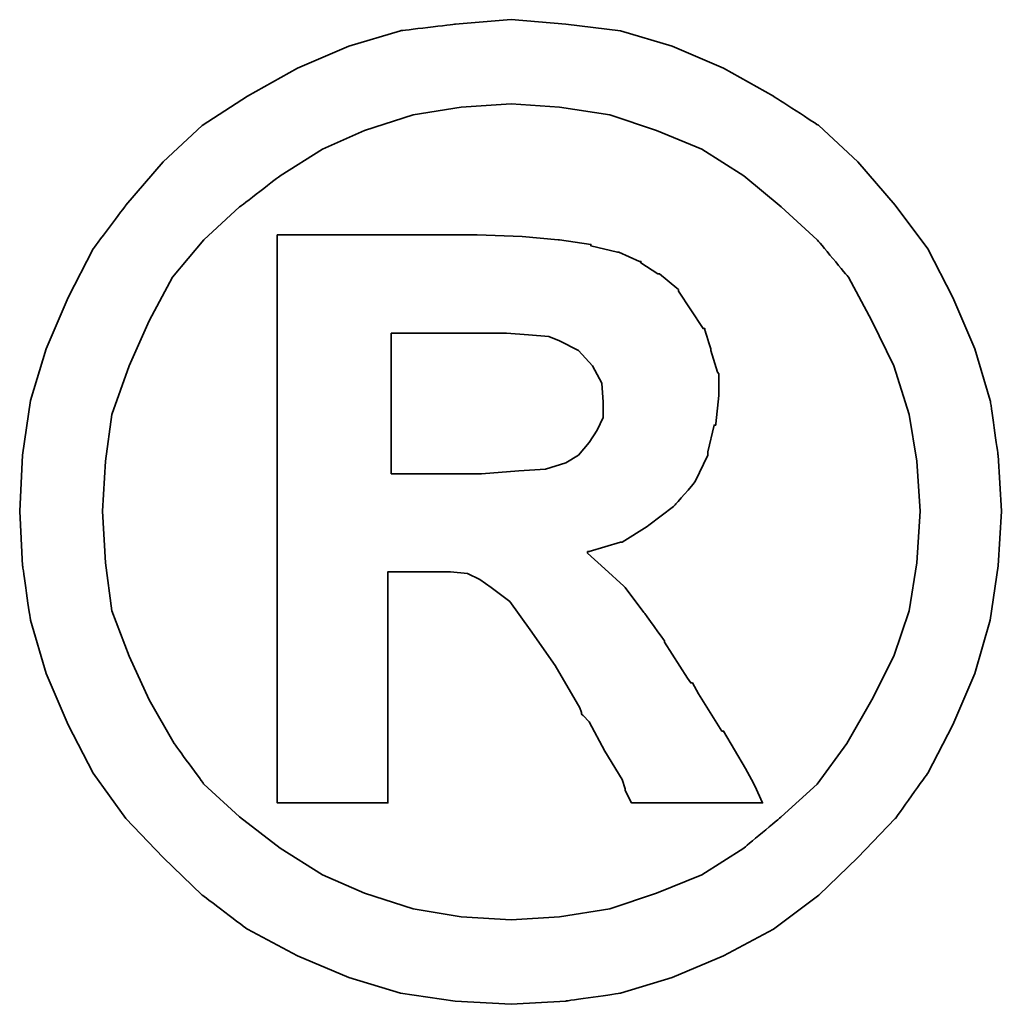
# Model space of a CAD drawing. Header units: millimetres. Extents: x 775 to 1080, y 434 to 536.
# Tile 44 of 47: x 1015.66 to 1016.82, y 466.03 to 467.19. Entities that reach past the tile are written whole.
import ezdxf

# ---------------------------------------------------------------- set-up
doc = ezdxf.new("R2010")
doc.units = ezdxf.units.MM
doc.header["$LTSCALE"] = 0.15
doc.layers.add('DIM', color=4, linetype='CONTINUOUS')
doc.layers.add('layer 1', color=7, linetype='CONTINUOUS')

# ---------------------------------------------------------------- blocks, each defined once
blk = doc.blocks.new('TBI MOTION logo(完整正式版)')
at = {"layer": 'layer 1', "color": 22, "lineweight": 35}
for points, knots in [([(81.20634, 4.98624), (81.20634, 4.98624), (81.18649, 5.32862), (81.18649, 5.32862), (81.18649, 5.32862), (81.18649, 5.32862), (81.13886, 5.66206), (81.13886, 5.66206), (81.13886, 5.66206), (81.13886, 5.66206), (81.04359, 5.97764), (81.04359, 5.97764), (81.04359, 5.97764), (81.04359, 5.97764), (80.91061, 6.29124), (80.91061, 6.29124), (80.91061, 6.29124), (80.91061, 6.29124), (80.75778, 6.58697), (80.75778, 6.58697), (80.75778, 6.58697), (80.75778, 6.58697), (80.5593, 6.85294), (80.5593, 6.85294), (80.5593, 6.85294), (80.5593, 6.85294), (80.33105, 7.1189), (80.33105, 7.1189), (80.33105, 7.1189), (80.33105, 7.1189), (80.09287, 7.33921), (80.09287, 7.33921), (80.09287, 7.33921), (80.09287, 7.33921), (79.815, 7.51982), (79.815, 7.51982), (79.815, 7.51982), (79.815, 7.51982), (79.51133, 7.69051), (79.51133, 7.69051), (79.51133, 7.69051), (79.51133, 7.69051), (79.19773, 7.8235), (79.19773, 7.8235), (79.19773, 7.8235), (79.19773, 7.8235), (78.88215, 7.91877), (78.88215, 7.91877), (78.88215, 7.91877), (78.88215, 7.91877), (78.54871, 7.95846), (78.54871, 7.95846), (78.54871, 7.95846), (78.54871, 7.95846), (78.21526, 7.98625), (78.21526, 7.98625), (78.21526, 7.98625), (78.21526, 7.98625), (77.87388, 7.95846), (77.87388, 7.95846), (77.87388, 7.95846), (77.87388, 7.95846), (77.54044, 7.91877), (77.54044, 7.91877), (77.54044, 7.91877), (77.54044, 7.91877), (77.22485, 7.8235), (77.22485, 7.8235), (77.22485, 7.8235), (77.22485, 7.8235), (76.91027, 7.69051), (76.91027, 7.69051), (76.91027, 7.69051), (76.91027, 7.69051), (76.6056, 7.51982), (76.6056, 7.51982), (76.6056, 7.51982), (76.6056, 7.51982), (76.32972, 7.33921), (76.32972, 7.33921), (76.32972, 7.33921), (76.32972, 7.33921), (76.09154, 7.1189), (76.09154, 7.1189), (76.09154, 7.1189), (76.09154, 7.1189), (75.86329, 6.85294), (75.86329, 6.85294), (75.86329, 6.85294), (75.86329, 6.85294), (75.66382, 6.58697), (75.66382, 6.58697), (75.66382, 6.58697), (75.66382, 6.58697), (75.51099, 6.29124), (75.51099, 6.29124), (75.51099, 6.29124), (75.51099, 6.29124), (75.37702, 5.97764), (75.37702, 5.97764), (75.37702, 5.97764), (75.37702, 5.97764), (75.28175, 5.66206), (75.28175, 5.66206), (75.28175, 5.66206), (75.28175, 5.66206), (75.23411, 5.32862), (75.23411, 5.32862), (75.23411, 5.32862), (75.23411, 5.32862), (75.21625, 4.98624), (75.21625, 4.98624), (75.21625, 4.98624), (75.21625, 4.98624), (75.23411, 4.6528), (75.23411, 4.6528), (75.23411, 4.6528), (75.23411, 4.6528), (75.28175, 4.32035), (75.28175, 4.32035), (75.28175, 4.32035), (75.28175, 4.32035), (75.37702, 3.99583), (75.37702, 3.99583), (75.37702, 3.99583), (75.37702, 3.99583), (75.51099, 3.68224), (75.51099, 3.68224), (75.51099, 3.68224), (75.51099, 3.68224), (75.66382, 3.38749), (75.66382, 3.38749), (75.66382, 3.38749), (75.66382, 3.38749), (75.86329, 3.10963), (75.86329, 3.10963), (75.86329, 3.10963), (75.86329, 3.10963), (76.09154, 2.87145), (76.09154, 2.87145), (76.09154, 2.87145), (76.09154, 2.87145), (76.32972, 2.6432), (76.32972, 2.6432), (76.32972, 2.6432), (76.32972, 2.6432), (76.6056, 2.43381), (76.6056, 2.43381), (76.6056, 2.43381), (76.6056, 2.43381), (76.91027, 2.27205), (76.91027, 2.27205), (76.91027, 2.27205), (76.91027, 2.27205), (77.22485, 2.13906), (77.22485, 2.13906), (77.22485, 2.13906), (77.22485, 2.13906), (77.54044, 2.0438), (77.54044, 2.0438), (77.54044, 2.0438), (77.54044, 2.0438), (77.87388, 1.99616), (77.87388, 1.99616), (77.87388, 1.99616), (77.87388, 1.99616), (78.21526, 1.97631), (78.21526, 1.97631), (78.21526, 1.97631), (78.21526, 1.97631), (78.54871, 1.99616), (78.54871, 1.99616), (78.54871, 1.99616), (78.54871, 1.99616), (78.88215, 2.0438), (78.88215, 2.0438), (78.88215, 2.0438), (78.88215, 2.0438), (79.19773, 2.13906), (79.19773, 2.13906), (79.19773, 2.13906), (79.19773, 2.13906), (79.51133, 2.27205), (79.51133, 2.27205), (79.51133, 2.27205), (79.51133, 2.27205), (79.815, 2.43381), (79.815, 2.43381), (79.815, 2.43381), (79.815, 2.43381), (80.09287, 2.6432), (80.09287, 2.6432), (80.09287, 2.6432), (80.09287, 2.6432), (80.33105, 2.87145), (80.33105, 2.87145), (80.33105, 2.87145), (80.33105, 2.87145), (80.5593, 3.10963), (80.5593, 3.10963), (80.5593, 3.10963), (80.5593, 3.10963), (80.75778, 3.38749), (80.75778, 3.38749), (80.75778, 3.38749), (80.75778, 3.38749), (80.91061, 3.68224), (80.91061, 3.68224), (80.91061, 3.68224), (80.91061, 3.68224), (81.04359, 3.99583), (81.04359, 3.99583), (81.04359, 3.99583), (81.04359, 3.99583), (81.13886, 4.32035), (81.13886, 4.32035), (81.13886, 4.32035), (81.13886, 4.32035), (81.18649, 4.6528), (81.18649, 4.6528), (81.18649, 4.6528), (81.18649, 4.6528), (81.20634, 4.98624), (81.20634, 4.98624)], [0, 0, 0, 0, 0.0178571, 0.0178571, 0.0178571, 0.0178572, 0.0357143, 0.0357143, 0.0357143, 0.0357143, 0.0535714, 0.0535714, 0.0535714, 0.0535714, 0.0714286, 0.0714286, 0.0714286, 0.0714286, 0.0892857, 0.0892857, 0.0892857, 0.0892857, 0.1071429, 0.1071429, 0.1071429, 0.1071429, 0.125, 0.125, 0.125, 0.125, 0.1428571, 0.1428571, 0.1428571, 0.1428572, 0.1607143, 0.1607143, 0.1607143, 0.1607143, 0.1785714, 0.1785714, 0.1785714, 0.1785714, 0.1964286, 0.1964286, 0.1964286, 0.1964286, 0.2142857, 0.2142857, 0.2142857, 0.2142857, 0.2321429, 0.2321429, 0.2321429, 0.2321429, 0.25, 0.25, 0.25, 0.25, 0.2678571, 0.2678571, 0.2678571, 0.2678572, 0.2857143, 0.2857143, 0.2857143, 0.2857143, 0.3035714, 0.3035714, 0.3035714, 0.3035714, 0.3214286, 0.3214286, 0.3214286, 0.3214286, 0.3392857, 0.3392857, 0.3392857, 0.3392857, 0.3571429, 0.3571429, 0.3571429, 0.3571429, 0.375, 0.375, 0.375, 0.375, 0.3928571, 0.3928571, 0.3928571, 0.3928572, 0.4107143, 0.4107143, 0.4107143, 0.4107143, 0.4285714, 0.4285714, 0.4285714, 0.4285714, 0.4464286, 0.4464286, 0.4464286, 0.4464286, 0.4642857, 0.4642857, 0.4642857, 0.4642857, 0.4821429, 0.4821429, 0.4821429, 0.4821429, 0.5, 0.5, 0.5, 0.5, 0.5178571, 0.5178571, 0.5178571, 0.5178572, 0.5357143, 0.5357143, 0.5357143, 0.5357143, 0.5535714, 0.5535714, 0.5535714, 0.5535714, 0.5714286, 0.5714286, 0.5714286, 0.5714286, 0.5892857, 0.5892857, 0.5892857, 0.5892857, 0.6071429, 0.6071429, 0.6071429, 0.6071429, 0.625, 0.625, 0.625, 0.625, 0.6428571, 0.6428571, 0.6428571, 0.6428572, 0.6607143, 0.6607143, 0.6607143, 0.6607143, 0.6785714, 0.6785714, 0.6785714, 0.6785714, 0.6964286, 0.6964286, 0.6964286, 0.6964286, 0.7142857, 0.7142857, 0.7142857, 0.7142857, 0.7321429, 0.7321429, 0.7321429, 0.7321429, 0.75, 0.75, 0.75, 0.75, 0.7678571, 0.7678571, 0.7678571, 0.7678572, 0.7857143, 0.7857143, 0.7857143, 0.7857143, 0.8035714, 0.8035714, 0.8035714, 0.8035714, 0.8214286, 0.8214286, 0.8214286, 0.8214286, 0.8392857, 0.8392857, 0.8392857, 0.8392857, 0.8571429, 0.8571429, 0.8571429, 0.8571429, 0.875, 0.875, 0.875, 0.875, 0.8928571, 0.8928571, 0.8928571, 0.8928572, 0.9107143, 0.9107143, 0.9107143, 0.9107143, 0.9285714, 0.9285714, 0.9285714, 0.9285714, 0.9464286, 0.9464286, 0.9464286, 0.9464286, 0.9642857, 0.9642857, 0.9642857, 0.9642857, 0.9821429, 0.9821429, 0.9821429, 0.9821429, 1, 1, 1, 1]), ([(80.71014, 4.98624), (80.71014, 4.98624), (80.69129, 5.29091), (80.69129, 5.29091), (80.69129, 5.29091), (80.69129, 5.29091), (80.64464, 5.57672), (80.64464, 5.57672), (80.64464, 5.57672), (80.64464, 5.57672), (80.54937, 5.87245), (80.54937, 5.87245), (80.54937, 5.87245), (80.54937, 5.87245), (80.41639, 6.14833), (80.41639, 6.14833), (80.41639, 6.14833), (80.41639, 6.14833), (80.27349, 6.41429), (80.27349, 6.41429), (80.27349, 6.41429), (80.27349, 6.41429), (80.08295, 6.64255), (80.08295, 6.64255), (80.08295, 6.64255), (80.08295, 6.64255), (79.86264, 6.84301), (79.86264, 6.84301), (79.86264, 6.84301), (79.86264, 6.84301), (79.63439, 7.03355), (79.63439, 7.03355), (79.63439, 7.03355), (79.63439, 7.03355), (79.37835, 7.1963), (79.37835, 7.1963), (79.37835, 7.1963), (79.37835, 7.1963), (79.10246, 7.30944), (79.10246, 7.30944), (79.10246, 7.30944), (79.10246, 7.30944), (78.81665, 7.40471), (78.81665, 7.40471), (78.81665, 7.40471), (78.81665, 7.40471), (78.511, 7.45234), (78.511, 7.45234), (78.511, 7.45234), (78.511, 7.45234), (78.21526, 7.47219), (78.21526, 7.47219), (78.21526, 7.47219), (78.21526, 7.47219), (77.9106, 7.45234), (77.9106, 7.45234), (77.9106, 7.45234), (77.9106, 7.45234), (77.61685, 7.40471), (77.61685, 7.40471), (77.61685, 7.40471), (77.61685, 7.40471), (77.32012, 7.30944), (77.32012, 7.30944), (77.32012, 7.30944), (77.32012, 7.30944), (77.06309, 7.1963), (77.06309, 7.1963), (77.06309, 7.1963), (77.06309, 7.1963), (76.80606, 7.03355), (76.80606, 7.03355), (76.80606, 7.03355), (76.80606, 7.03355), (76.55797, 6.84301), (76.55797, 6.84301), (76.55797, 6.84301), (76.55797, 6.84301), (76.34063, 6.64255), (76.34063, 6.64255), (76.34063, 6.64255), (76.34063, 6.64255), (76.1491, 6.41429), (76.1491, 6.41429), (76.1491, 6.41429), (76.1491, 6.41429), (76.0062, 6.14833), (76.0062, 6.14833), (76.0062, 6.14833), (76.0062, 6.14833), (75.88314, 5.87245), (75.88314, 5.87245), (75.88314, 5.87245), (75.88314, 5.87245), (75.77794, 5.57672), (75.77794, 5.57672), (75.77794, 5.57672), (75.77794, 5.57672), (75.73924, 5.29091), (75.73924, 5.29091), (75.73924, 5.29091), (75.73924, 5.29091), (75.72039, 4.98624), (75.72039, 4.98624), (75.72039, 4.98624), (75.72039, 4.98624), (75.73924, 4.67165), (75.73924, 4.67165), (75.73924, 4.67165), (75.73924, 4.67165), (75.77794, 4.37791), (75.77794, 4.37791), (75.77794, 4.37791), (75.77794, 4.37791), (75.88314, 4.10102), (75.88314, 4.10102), (75.88314, 4.10102), (75.88314, 4.10102), (76.0062, 3.83407), (76.0062, 3.83407), (76.0062, 3.83407), (76.0062, 3.83407), (76.15902, 3.56811), (76.15902, 3.56811), (76.15902, 3.56811), (76.15902, 3.56811), (76.34063, 3.32001), (76.34063, 3.32001), (76.34063, 3.32001), (76.34063, 3.32001), (76.55797, 3.11955), (76.55797, 3.11955), (76.55797, 3.11955), (76.55797, 3.11955), (76.80606, 2.92901), (76.80606, 2.92901), (76.80606, 2.92901), (76.80606, 2.92901), (77.06309, 2.76725), (77.06309, 2.76725), (77.06309, 2.76725), (77.06309, 2.76725), (77.32012, 2.65412), (77.32012, 2.65412), (77.32012, 2.65412), (77.32012, 2.65412), (77.61685, 2.55786), (77.61685, 2.55786), (77.61685, 2.55786), (77.61685, 2.55786), (77.9106, 2.51022), (77.9106, 2.51022), (77.9106, 2.51022), (77.9106, 2.51022), (78.21526, 2.49137), (78.21526, 2.49137), (78.21526, 2.49137), (78.21526, 2.49137), (78.511, 2.51022), (78.511, 2.51022), (78.511, 2.51022), (78.511, 2.51022), (78.81665, 2.55786), (78.81665, 2.55786), (78.81665, 2.55786), (78.81665, 2.55786), (79.10246, 2.65412), (79.10246, 2.65412), (79.10246, 2.65412), (79.10246, 2.65412), (79.37835, 2.76725), (79.37835, 2.76725), (79.37835, 2.76725), (79.37835, 2.76725), (79.63439, 2.92901), (79.63439, 2.92901), (79.63439, 2.92901), (79.63439, 2.92901), (79.86264, 3.11955), (79.86264, 3.11955), (79.86264, 3.11955), (79.86264, 3.11955), (80.08295, 3.32001), (80.08295, 3.32001), (80.08295, 3.32001), (80.08295, 3.32001), (80.26356, 3.56811), (80.26356, 3.56811), (80.26356, 3.56811), (80.26356, 3.56811), (80.41639, 3.83407), (80.41639, 3.83407), (80.41639, 3.83407), (80.41639, 3.83407), (80.54937, 4.10102), (80.54937, 4.10102), (80.54937, 4.10102), (80.54937, 4.10102), (80.64464, 4.37791), (80.64464, 4.37791), (80.64464, 4.37791), (80.64464, 4.37791), (80.69129, 4.67165), (80.69129, 4.67165), (80.69129, 4.67165), (80.69129, 4.67165), (80.71014, 4.98624), (80.71014, 4.98624)], [0, 0, 0, 0, 0.0192308, 0.0192308, 0.0192308, 0.0192308, 0.0384615, 0.0384615, 0.0384615, 0.0384615, 0.0576923, 0.0576923, 0.0576923, 0.0576923, 0.0769231, 0.0769231, 0.0769231, 0.0769231, 0.0961538, 0.0961538, 0.0961538, 0.0961539, 0.1153846, 0.1153846, 0.1153846, 0.1153846, 0.1346154, 0.1346154, 0.1346154, 0.1346154, 0.1538462, 0.1538462, 0.1538462, 0.1538462, 0.1730769, 0.1730769, 0.1730769, 0.1730769, 0.1923077, 0.1923077, 0.1923077, 0.1923077, 0.2115385, 0.2115385, 0.2115385, 0.2115385, 0.2307692, 0.2307692, 0.2307692, 0.2307692, 0.25, 0.25, 0.25, 0.25, 0.2692308, 0.2692308, 0.2692308, 0.2692308, 0.2884615, 0.2884615, 0.2884615, 0.2884615, 0.3076923, 0.3076923, 0.3076923, 0.3076923, 0.3269231, 0.3269231, 0.3269231, 0.3269231, 0.3461538, 0.3461538, 0.3461538, 0.3461539, 0.3653846, 0.3653846, 0.3653846, 0.3653846, 0.3846154, 0.3846154, 0.3846154, 0.3846154, 0.4038462, 0.4038462, 0.4038462, 0.4038462, 0.4230769, 0.4230769, 0.4230769, 0.4230769, 0.4423077, 0.4423077, 0.4423077, 0.4423077, 0.4615385, 0.4615385, 0.4615385, 0.4615385, 0.4807692, 0.4807692, 0.4807692, 0.4807692, 0.5, 0.5, 0.5, 0.5, 0.5192308, 0.5192308, 0.5192308, 0.5192308, 0.5384615, 0.5384615, 0.5384615, 0.5384615, 0.5576923, 0.5576923, 0.5576923, 0.5576923, 0.5769231, 0.5769231, 0.5769231, 0.5769231, 0.5961538, 0.5961538, 0.5961538, 0.5961539, 0.6153846, 0.6153846, 0.6153846, 0.6153846, 0.6346154, 0.6346154, 0.6346154, 0.6346154, 0.6538462, 0.6538462, 0.6538462, 0.6538462, 0.6730769, 0.6730769, 0.6730769, 0.6730769, 0.6923077, 0.6923077, 0.6923077, 0.6923077, 0.7115385, 0.7115385, 0.7115385, 0.7115385, 0.7307692, 0.7307692, 0.7307692, 0.7307692, 0.75, 0.75, 0.75, 0.75, 0.7692308, 0.7692308, 0.7692308, 0.7692308, 0.7884615, 0.7884615, 0.7884615, 0.7884615, 0.8076923, 0.8076923, 0.8076923, 0.8076923, 0.8269231, 0.8269231, 0.8269231, 0.8269231, 0.8461538, 0.8461538, 0.8461538, 0.8461539, 0.8653846, 0.8653846, 0.8653846, 0.8653846, 0.8846154, 0.8846154, 0.8846154, 0.8846154, 0.9038462, 0.9038462, 0.9038462, 0.9038462, 0.9230769, 0.9230769, 0.9230769, 0.9230769, 0.9423077, 0.9423077, 0.9423077, 0.9423077, 0.9615385, 0.9615385, 0.9615385, 0.9615385, 0.9807692, 0.9807692, 0.9807692, 0.9807692, 1, 1, 1, 1]), ([(76.78721, 3.2823), (76.78721, 3.2823), (76.78721, 3.32001), (76.78721, 3.32001), (76.78721, 3.32001), (76.78721, 3.32001), (76.78721, 3.42422), (76.78721, 3.42422), (76.78721, 3.42422), (76.78721, 3.42422), (76.78721, 3.59689), (76.78721, 3.59689), (76.78721, 3.59689), (76.78721, 3.59689), (76.78721, 3.80529), (76.78721, 3.80529), (76.78721, 3.80529), (76.78721, 3.80529), (76.78721, 4.0524), (76.78721, 4.0524), (76.78721, 4.0524), (76.78721, 4.0524), (76.78721, 4.32035), (76.78721, 4.32035), (76.78721, 4.32035), (76.78721, 4.32035), (76.78721, 4.92868), (76.78721, 4.92868), (76.78721, 4.92868), (76.78721, 4.92868), (76.78721, 5.53801), (76.78721, 5.53801), (76.78721, 5.53801), (76.78721, 5.53801), (76.78721, 5.82482), (76.78721, 5.82482), (76.78721, 5.82482), (76.78721, 5.82482), (76.78721, 6.07291), (76.78721, 6.07291), (76.78721, 6.07291), (76.78721, 6.07291), (76.78721, 6.30017), (76.78721, 6.30017), (76.78721, 6.30017), (76.78721, 6.30017), (76.78721, 6.45399), (76.78721, 6.45399), (76.78721, 6.45399), (76.78721, 6.45399), (76.78721, 6.5572), (76.78721, 6.5572), (76.78721, 6.5572), (76.78721, 6.5572), (76.78721, 6.59689), (76.78721, 6.59689), (76.78721, 6.59689), (76.78721, 6.59689), (76.78721, 6.67232), (76.78721, 6.67232), (76.78721, 6.67232), (76.78721, 6.67232), (76.8537, 6.67232), (76.8537, 6.67232), (76.8537, 6.67232), (76.8537, 6.67232), (76.87355, 6.67232), (76.87355, 6.67232), (76.87355, 6.67232), (76.87355, 6.67232), (76.91027, 6.67232), (76.91027, 6.67232), (76.91027, 6.67232), (76.91027, 6.67232), (77.04424, 6.67232), (77.04424, 6.67232), (77.04424, 6.67232), (77.04424, 6.67232), (77.22485, 6.67232), (77.22485, 6.67232), (77.22485, 6.67232), (77.22485, 6.67232), (77.43524, 6.67232), (77.43524, 6.67232), (77.43524, 6.67232), (77.43524, 6.67232), (77.65357, 6.67232), (77.65357, 6.67232), (77.65357, 6.67232), (77.65357, 6.67232), (77.82625, 6.67232), (77.82625, 6.67232), (77.82625, 6.67232), (77.82625, 6.67232), (77.94037, 6.67232), (77.94037, 6.67232), (77.94037, 6.67232), (77.94037, 6.67232), (77.97709, 6.67232), (77.97709, 6.67232), (77.97709, 6.67232), (77.97709, 6.67232), (77.99694, 6.67232), (77.99694, 6.67232), (77.99694, 6.67232), (77.99694, 6.67232), (78.00686, 6.67232), (78.00686, 6.67232), (78.00686, 6.67232), (78.00686, 6.67232), (78.28275, 6.6624), (78.28275, 6.6624), (78.28275, 6.6624), (78.28275, 6.6624), (78.50107, 6.64255), (78.50107, 6.64255), (78.50107, 6.64255), (78.50107, 6.64255), (78.511, 6.64255), (78.511, 6.64255), (78.511, 6.64255), (78.511, 6.64255), (78.70154, 6.61476), (78.70154, 6.61476), (78.70154, 6.61476), (78.70154, 6.61476), (78.70154, 6.60483), (78.70154, 6.60483), (78.70154, 6.60483), (78.70154, 6.60483), (78.86429, 6.56713), (78.86429, 6.56713), (78.86429, 6.56713), (78.86429, 6.56713), (78.87223, 6.56713), (78.87223, 6.56713), (78.87223, 6.56713), (78.87223, 6.56713), (78.99727, 6.51056), (78.99727, 6.51056), (78.99727, 6.51056), (78.99727, 6.51056), (79.00719, 6.51056), (79.00719, 6.51056), (79.00719, 6.51056), (79.00719, 6.51056), (79.00719, 6.50162), (79.00719, 6.50162), (79.00719, 6.50162), (79.00719, 6.50162), (79.1104, 6.43415), (79.1104, 6.43415), (79.1104, 6.43415), (79.1104, 6.43415), (79.12132, 6.43415), (79.12132, 6.43415), (79.12132, 6.43415), (79.12132, 6.43415), (79.22552, 6.34781), (79.22552, 6.34781), (79.22552, 6.34781), (79.22552, 6.34781), (79.23544, 6.33888), (79.23544, 6.33888), (79.23544, 6.33888), (79.23544, 6.33888), (79.23544, 6.32895), (79.23544, 6.32895), (79.23544, 6.32895), (79.23544, 6.32895), (79.31087, 6.21483), (79.31087, 6.21483), (79.31087, 6.21483), (79.31087, 6.21483), (79.38629, 6.1007), (79.38629, 6.1007), (79.38629, 6.1007), (79.38629, 6.1007), (79.3972, 6.1007), (79.3972, 6.1007), (79.3972, 6.1007), (79.3972, 6.1007), (79.3972, 6.09078), (79.3972, 6.09078), (79.3972, 6.09078), (79.3972, 6.09078), (79.43392, 5.97764), (79.43392, 5.97764), (79.43392, 5.97764), (79.43392, 5.97764), (79.43392, 5.96772), (79.43392, 5.96772), (79.43392, 5.96772), (79.43392, 5.96772), (79.47362, 5.83474), (79.47362, 5.83474), (79.47362, 5.83474), (79.47362, 5.83474), (79.48156, 5.82482), (79.48156, 5.82482), (79.48156, 5.82482), (79.48156, 5.82482), (79.48156, 5.69977), (79.48156, 5.69977), (79.48156, 5.69977), (79.48156, 5.69977), (79.48156, 5.69183), (79.48156, 5.69183), (79.48156, 5.69183), (79.48156, 5.69183), (79.4637, 5.51915), (79.4637, 5.51915), (79.4637, 5.51915), (79.4637, 5.51915), (79.4637, 5.51122), (79.4637, 5.51122), (79.4637, 5.51122), (79.4637, 5.51122), (79.45377, 5.51122), (79.45377, 5.51122), (79.45377, 5.51122), (79.45377, 5.51122), (79.41507, 5.34847), (79.41507, 5.34847), (79.41507, 5.34847), (79.41507, 5.34847), (79.41507, 5.33854), (79.41507, 5.33854), (79.41507, 5.33854), (79.41507, 5.33854), (79.41507, 5.32862), (79.41507, 5.32862), (79.41507, 5.32862), (79.41507, 5.32862), (79.33865, 5.16785), (79.33865, 5.16785), (79.33865, 5.16785), (79.33865, 5.16785), (79.33071, 5.15693), (79.33071, 5.15693), (79.33071, 5.15693), (79.33071, 5.15693), (79.2156, 5.02495), (79.2156, 5.02495), (79.2156, 5.02495), (79.2156, 5.02495), (79.20567, 5.01502), (79.20567, 5.01502), (79.20567, 5.01502), (79.20567, 5.01502), (79.05483, 4.89991), (79.05483, 4.89991), (79.05483, 4.89991), (79.05483, 4.89991), (79.04491, 4.89197), (79.04491, 4.89197), (79.04491, 4.89197), (79.04491, 4.89197), (78.89208, 4.7967), (78.89208, 4.7967), (78.89208, 4.7967), (78.89208, 4.7967), (78.88215, 4.7967), (78.88215, 4.7967), (78.88215, 4.7967), (78.88215, 4.7967), (78.69161, 4.73913), (78.69161, 4.73913), (78.69161, 4.73913), (78.69161, 4.73913), (78.68169, 4.73913), (78.68169, 4.73913), (78.68169, 4.73913), (78.68169, 4.73913), (78.68169, 4.72921), (78.68169, 4.72921), (78.68169, 4.72921), (78.68169, 4.72921), (78.78688, 4.63394), (78.78688, 4.63394), (78.78688, 4.63394), (78.78688, 4.63394), (78.902, 4.52875), (78.902, 4.52875), (78.902, 4.52875), (78.902, 4.52875), (78.91093, 4.52081), (78.91093, 4.52081), (78.91093, 4.52081), (78.91093, 4.52081), (79.02506, 4.36798), (79.02506, 4.36798), (79.02506, 4.36798), (79.02506, 4.36798), (79.1501, 4.1953), (79.1501, 4.1953), (79.1501, 4.1953), (79.1501, 4.1953), (79.1501, 4.18736), (79.1501, 4.18736), (79.1501, 4.18736), (79.1501, 4.18736), (79.29201, 3.96705), (79.29201, 3.96705), (79.29201, 3.96705), (79.29201, 3.96705), (79.31087, 3.93828), (79.31087, 3.93828), (79.31087, 3.93828), (79.31087, 3.93828), (79.32079, 3.93828), (79.32079, 3.93828), (79.32079, 3.93828), (79.32079, 3.93828), (79.3585, 3.87178), (79.3585, 3.87178), (79.3585, 3.87178), (79.3585, 3.87178), (79.50141, 3.64353), (79.50141, 3.64353), (79.50141, 3.64353), (79.50141, 3.64353), (79.51133, 3.64353), (79.51133, 3.64353), (79.51133, 3.64353), (79.51133, 3.64353), (79.64431, 3.41528), (79.64431, 3.41528), (79.64431, 3.41528), (79.64431, 3.41528), (79.68202, 3.3478), (79.68202, 3.3478), (79.68202, 3.3478), (79.68202, 3.3478), (79.70187, 3.31009), (79.70187, 3.31009), (79.70187, 3.31009), (79.70187, 3.31009), (79.7495, 3.2049), (79.7495, 3.2049), (79.7495, 3.2049), (79.7495, 3.2049), (79.64431, 3.2049), (79.64431, 3.2049), (79.64431, 3.2049), (79.64431, 3.2049), (79.62546, 3.2049), (79.62546, 3.2049), (79.62546, 3.2049), (79.62546, 3.2049), (79.53912, 3.2049), (79.53912, 3.2049), (79.53912, 3.2049), (79.53912, 3.2049), (79.31087, 3.2049), (79.31087, 3.2049), (79.31087, 3.2049), (79.31087, 3.2049), (79.08262, 3.2049), (79.08262, 3.2049), (79.08262, 3.2049), (79.08262, 3.2049), (79.00719, 3.2049), (79.00719, 3.2049), (79.00719, 3.2049), (79.00719, 3.2049), (78.98735, 3.2049), (78.98735, 3.2049), (78.98735, 3.2049), (78.98735, 3.2049), (78.94964, 3.2049), (78.94964, 3.2049), (78.94964, 3.2049), (78.94964, 3.2049), (78.92979, 3.24459), (78.92979, 3.24459), (78.92979, 3.24459), (78.92979, 3.24459), (78.91093, 3.2823), (78.91093, 3.2823), (78.91093, 3.2823), (78.91093, 3.2823), (78.91093, 3.29223), (78.91093, 3.29223), (78.91093, 3.29223), (78.91093, 3.29223), (78.89208, 3.3478), (78.89208, 3.3478), (78.89208, 3.3478), (78.89208, 3.3478), (78.78688, 3.52048), (78.78688, 3.52048), (78.78688, 3.52048), (78.78688, 3.52048), (78.69161, 3.7001), (78.69161, 3.7001), (78.69161, 3.7001), (78.69161, 3.7001), (78.6539, 3.7388), (78.6539, 3.7388), (78.6539, 3.7388), (78.6539, 3.7388), (78.64398, 3.74873), (78.64398, 3.74873), (78.64398, 3.74873), (78.64398, 3.74873), (78.64398, 3.75766), (78.64398, 3.75766), (78.64398, 3.75766), (78.64398, 3.75766), (78.63405, 3.78644), (78.63405, 3.78644), (78.63405, 3.78644), (78.63405, 3.78644), (78.48321, 4.04347), (78.48321, 4.04347), (78.48321, 4.04347), (78.48321, 4.04347), (78.33038, 4.2618), (78.33038, 4.2618), (78.33038, 4.2618), (78.33038, 4.2618), (78.20732, 4.43447), (78.20732, 4.43447), (78.20732, 4.43447), (78.20732, 4.43447), (78.09221, 4.52081), (78.09221, 4.52081), (78.09221, 4.52081), (78.09221, 4.52081), (78.02472, 4.56845), (78.02472, 4.56845), (78.02472, 4.56845), (78.02472, 4.56845), (77.9493, 4.60616), (77.9493, 4.60616), (77.9493, 4.60616), (77.9493, 4.60616), (77.8451, 4.61608), (77.8451, 4.61608), (77.8451, 4.61608), (77.8451, 4.61608), (77.71113, 4.61608), (77.71113, 4.61608), (77.71113, 4.61608), (77.71113, 4.61608), (77.69128, 4.61608), (77.69128, 4.61608), (77.69128, 4.61608), (77.69128, 4.61608), (77.67342, 4.61608), (77.67342, 4.61608), (77.67342, 4.61608), (77.67342, 4.61608), (77.5583, 4.61608), (77.5583, 4.61608), (77.5583, 4.61608), (77.5583, 4.61608), (77.46303, 4.61608), (77.46303, 4.61608), (77.46303, 4.61608), (77.46303, 4.61608), (77.46303, 4.54761), (77.46303, 4.54761), (77.46303, 4.54761), (77.46303, 4.54761), (77.46303, 4.47318), (77.46303, 4.47318), (77.46303, 4.47318), (77.46303, 4.47318), (77.46303, 4.24294), (77.46303, 4.24294), (77.46303, 4.24294), (77.46303, 4.24294), (77.46303, 3.99583), (77.46303, 3.99583), (77.46303, 3.99583), (77.46303, 3.99583), (77.46303, 3.72888), (77.46303, 3.72888), (77.46303, 3.72888), (77.46303, 3.72888), (77.46303, 3.51055), (77.46303, 3.51055), (77.46303, 3.51055), (77.46303, 3.51055), (77.46303, 3.42422), (77.46303, 3.42422), (77.46303, 3.42422), (77.46303, 3.42422), (77.46303, 3.35773), (77.46303, 3.35773), (77.46303, 3.35773), (77.46303, 3.35773), (77.46303, 3.30017), (77.46303, 3.30017), (77.46303, 3.30017), (77.46303, 3.30017), (77.46303, 3.2823), (77.46303, 3.2823), (77.46303, 3.2823), (77.46303, 3.2823), (77.46303, 3.2049), (77.46303, 3.2049), (77.46303, 3.2049), (77.46303, 3.2049), (77.39753, 3.2049), (77.39753, 3.2049), (77.39753, 3.2049), (77.39753, 3.2049), (77.37768, 3.2049), (77.37768, 3.2049), (77.37768, 3.2049), (77.37768, 3.2049), (77.32012, 3.2049), (77.32012, 3.2049), (77.32012, 3.2049), (77.32012, 3.2049), (77.12165, 3.2049), (77.12165, 3.2049), (77.12165, 3.2049), (77.12165, 3.2049), (76.94897, 3.2049), (76.94897, 3.2049), (76.94897, 3.2049), (76.94897, 3.2049), (76.8924, 3.2049), (76.8924, 3.2049), (76.8924, 3.2049), (76.8924, 3.2049), (76.8537, 3.2049), (76.8537, 3.2049), (76.8537, 3.2049), (76.8537, 3.2049), (76.78721, 3.2049), (76.78721, 3.2049), (76.78721, 3.2049), (76.78721, 3.2049), (76.78721, 3.2823), (76.78721, 3.2823)], [0, 0, 0, 0, 0.0074074, 0.0074074, 0.0074074, 0.0074074, 0.0148148, 0.0148148, 0.0148148, 0.0148148, 0.0222222, 0.0222222, 0.0222222, 0.0222222, 0.0296296, 0.0296296, 0.0296296, 0.0296296, 0.037037, 0.037037, 0.037037, 0.037037, 0.0444444, 0.0444444, 0.0444444, 0.0444445, 0.0518519, 0.0518519, 0.0518519, 0.0518519, 0.0592593, 0.0592593, 0.0592593, 0.0592593, 0.0666667, 0.0666667, 0.0666667, 0.0666667, 0.0740741, 0.0740741, 0.0740741, 0.0740741, 0.0814815, 0.0814815, 0.0814815, 0.0814815, 0.0888889, 0.0888889, 0.0888889, 0.0888889, 0.0962963, 0.0962963, 0.0962963, 0.0962963, 0.1037037, 0.1037037, 0.1037037, 0.1037037, 0.1111111, 0.1111111, 0.1111111, 0.1111111, 0.1185185, 0.1185185, 0.1185185, 0.1185185, 0.1259259, 0.1259259, 0.1259259, 0.1259259, 0.1333333, 0.1333333, 0.1333333, 0.1333333, 0.1407407, 0.1407407, 0.1407407, 0.1407408, 0.1481481, 0.1481481, 0.1481481, 0.1481482, 0.1555556, 0.1555556, 0.1555556, 0.1555556, 0.162963, 0.162963, 0.162963, 0.162963, 0.1703704, 0.1703704, 0.1703704, 0.1703704, 0.1777778, 0.1777778, 0.1777778, 0.1777778, 0.1851852, 0.1851852, 0.1851852, 0.1851852, 0.1925926, 0.1925926, 0.1925926, 0.1925926, 0.2, 0.2, 0.2, 0.2, 0.2074074, 0.2074074, 0.2074074, 0.2074074, 0.2148148, 0.2148148, 0.2148148, 0.2148148, 0.2222222, 0.2222222, 0.2222222, 0.2222222, 0.2296296, 0.2296296, 0.2296296, 0.2296296, 0.237037, 0.237037, 0.237037, 0.237037, 0.2444444, 0.2444444, 0.2444444, 0.2444445, 0.2518519, 0.2518519, 0.2518519, 0.2518519, 0.2592593, 0.2592593, 0.2592593, 0.2592593, 0.2666667, 0.2666667, 0.2666667, 0.2666667, 0.2740741, 0.2740741, 0.2740741, 0.2740741, 0.2814815, 0.2814815, 0.2814815, 0.2814815, 0.2888889, 0.2888889, 0.2888889, 0.2888889, 0.2962963, 0.2962963, 0.2962963, 0.2962963, 0.3037037, 0.3037037, 0.3037037, 0.3037037, 0.3111111, 0.3111111, 0.3111111, 0.3111111, 0.3185185, 0.3185185, 0.3185185, 0.3185185, 0.3259259, 0.3259259, 0.3259259, 0.3259259, 0.3333333, 0.3333333, 0.3333333, 0.3333333, 0.3407407, 0.3407407, 0.3407407, 0.3407408, 0.3481481, 0.3481481, 0.3481481, 0.3481482, 0.3555556, 0.3555556, 0.3555556, 0.3555556, 0.362963, 0.362963, 0.362963, 0.362963, 0.3703704, 0.3703704, 0.3703704, 0.3703704, 0.3777778, 0.3777778, 0.3777778, 0.3777778, 0.3851852, 0.3851852, 0.3851852, 0.3851852, 0.3925926, 0.3925926, 0.3925926, 0.3925926, 0.4, 0.4, 0.4, 0.4, 0.4074074, 0.4074074, 0.4074074, 0.4074074, 0.4148148, 0.4148148, 0.4148148, 0.4148148, 0.4222222, 0.4222222, 0.4222222, 0.4222222, 0.4296296, 0.4296296, 0.4296296, 0.4296296, 0.437037, 0.437037, 0.437037, 0.437037, 0.4444444, 0.4444444, 0.4444444, 0.4444445, 0.4518519, 0.4518519, 0.4518519, 0.4518519, 0.4592593, 0.4592593, 0.4592593, 0.4592593, 0.4666667, 0.4666667, 0.4666667, 0.4666667, 0.4740741, 0.4740741, 0.4740741, 0.4740741, 0.4814815, 0.4814815, 0.4814815, 0.4814815, 0.4888889, 0.4888889, 0.4888889, 0.4888889, 0.4962963, 0.4962963, 0.4962963, 0.4962963, 0.5037037, 0.5037037, 0.5037037, 0.5037037, 0.5111111, 0.5111111, 0.5111111, 0.5111111, 0.5185185, 0.5185185, 0.5185185, 0.5185185, 0.5259259, 0.5259259, 0.5259259, 0.5259259, 0.5333333, 0.5333333, 0.5333333, 0.5333333, 0.5407407, 0.5407407, 0.5407407, 0.5407408, 0.5481481, 0.5481481, 0.5481481, 0.5481482, 0.5555556, 0.5555556, 0.5555556, 0.5555556, 0.562963, 0.562963, 0.562963, 0.562963, 0.5703704, 0.5703704, 0.5703704, 0.5703704, 0.5777778, 0.5777778, 0.5777778, 0.5777778, 0.5851852, 0.5851852, 0.5851852, 0.5851852, 0.5925926, 0.5925926, 0.5925926, 0.5925926, 0.6, 0.6, 0.6, 0.6, 0.6074074, 0.6074074, 0.6074074, 0.6074074, 0.6148148, 0.6148148, 0.6148148, 0.6148148, 0.6222222, 0.6222222, 0.6222222, 0.6222222, 0.6296296, 0.6296296, 0.6296296, 0.6296296, 0.637037, 0.637037, 0.637037, 0.637037, 0.6444444, 0.6444444, 0.6444444, 0.6444445, 0.6518519, 0.6518519, 0.6518519, 0.6518519, 0.6592593, 0.6592593, 0.6592593, 0.6592593, 0.6666667, 0.6666667, 0.6666667, 0.6666667, 0.6740741, 0.6740741, 0.6740741, 0.6740741, 0.6814815, 0.6814815, 0.6814815, 0.6814815, 0.6888889, 0.6888889, 0.6888889, 0.6888889, 0.6962963, 0.6962963, 0.6962963, 0.6962963, 0.7037037, 0.7037037, 0.7037037, 0.7037037, 0.7111111, 0.7111111, 0.7111111, 0.7111111, 0.7185185, 0.7185185, 0.7185185, 0.7185185, 0.7259259, 0.7259259, 0.7259259, 0.7259259, 0.7333333, 0.7333333, 0.7333333, 0.7333333, 0.7407407, 0.7407407, 0.7407407, 0.7407408, 0.7481481, 0.7481481, 0.7481481, 0.7481482, 0.7555556, 0.7555556, 0.7555556, 0.7555556, 0.762963, 0.762963, 0.762963, 0.762963, 0.7703704, 0.7703704, 0.7703704, 0.7703704, 0.7777778, 0.7777778, 0.7777778, 0.7777778, 0.7851852, 0.7851852, 0.7851852, 0.7851852, 0.7925926, 0.7925926, 0.7925926, 0.7925926, 0.8, 0.8, 0.8, 0.8, 0.8074074, 0.8074074, 0.8074074, 0.8074074, 0.8148148, 0.8148148, 0.8148148, 0.8148148, 0.8222222, 0.8222222, 0.8222222, 0.8222222, 0.8296296, 0.8296296, 0.8296296, 0.8296296, 0.837037, 0.837037, 0.837037, 0.837037, 0.8444444, 0.8444444, 0.8444444, 0.8444445, 0.8518519, 0.8518519, 0.8518519, 0.8518519, 0.8592593, 0.8592593, 0.8592593, 0.8592593, 0.8666667, 0.8666667, 0.8666667, 0.8666667, 0.8740741, 0.8740741, 0.8740741, 0.8740741, 0.8814815, 0.8814815, 0.8814815, 0.8814815, 0.8888889, 0.8888889, 0.8888889, 0.8888889, 0.8962963, 0.8962963, 0.8962963, 0.8962963, 0.9037037, 0.9037037, 0.9037037, 0.9037037, 0.9111111, 0.9111111, 0.9111111, 0.9111111, 0.9185185, 0.9185185, 0.9185185, 0.9185185, 0.9259259, 0.9259259, 0.9259259, 0.9259259, 0.9333333, 0.9333333, 0.9333333, 0.9333333, 0.9407407, 0.9407407, 0.9407407, 0.9407408, 0.9481481, 0.9481481, 0.9481481, 0.9481482, 0.9555556, 0.9555556, 0.9555556, 0.9555556, 0.962963, 0.962963, 0.962963, 0.962963, 0.9703704, 0.9703704, 0.9703704, 0.9703704, 0.9777778, 0.9777778, 0.9777778, 0.9777778, 0.9851852, 0.9851852, 0.9851852, 0.9851852, 0.9925926, 0.9925926, 0.9925926, 0.9925926, 1, 1, 1, 1]), ([(77.48288, 6.07291), (77.48288, 6.07291), (77.48288, 5.99551), (77.48288, 5.99551), (77.48288, 5.99551), (77.48288, 5.99551), (77.48288, 5.82482), (77.48288, 5.82482), (77.48288, 5.82482), (77.48288, 5.82482), (77.48288, 5.63328), (77.48288, 5.63328), (77.48288, 5.63328), (77.48288, 5.63328), (77.48288, 5.46358), (77.48288, 5.46358), (77.48288, 5.46358), (77.48288, 5.46358), (77.48288, 5.29091), (77.48288, 5.29091), (77.48288, 5.29091), (77.48288, 5.29091), (77.48288, 5.21449), (77.48288, 5.21449), (77.48288, 5.21449), (77.48288, 5.21449), (77.50074, 5.21449), (77.50074, 5.21449), (77.50074, 5.21449), (77.50074, 5.21449), (77.71113, 5.21449), (77.71113, 5.21449), (77.71113, 5.21449), (77.71113, 5.21449), (77.94037, 5.21449), (77.94037, 5.21449), (77.94037, 5.21449), (77.94037, 5.21449), (78.01579, 5.21449), (78.01579, 5.21449), (78.01579, 5.21449), (78.01579, 5.21449), (78.03465, 5.21449), (78.03465, 5.21449), (78.03465, 5.21449), (78.03465, 5.21449), (78.2629, 5.23335), (78.2629, 5.23335), (78.2629, 5.23335), (78.2629, 5.23335), (78.42565, 5.24327), (78.42565, 5.24327), (78.42565, 5.24327), (78.42565, 5.24327), (78.54871, 5.28098), (78.54871, 5.28098), (78.54871, 5.28098), (78.54871, 5.28098), (78.62611, 5.32862), (78.62611, 5.32862), (78.62611, 5.32862), (78.62611, 5.32862), (78.69161, 5.40503), (78.69161, 5.40503), (78.69161, 5.40503), (78.69161, 5.40503), (78.73925, 5.48145), (78.73925, 5.48145), (78.73925, 5.48145), (78.73925, 5.48145), (78.77696, 5.55885), (78.77696, 5.55885), (78.77696, 5.55885), (78.77696, 5.55885), (78.77696, 5.65214), (78.77696, 5.65214), (78.77696, 5.65214), (78.77696, 5.65214), (78.76902, 5.76726), (78.76902, 5.76726), (78.76902, 5.76726), (78.76902, 5.76726), (78.71146, 5.87245), (78.71146, 5.87245), (78.71146, 5.87245), (78.71146, 5.87245), (78.62611, 5.96772), (78.62611, 5.96772), (78.62611, 5.96772), (78.62611, 5.96772), (78.511, 6.02528), (78.511, 6.02528), (78.511, 6.02528), (78.511, 6.02528), (78.44451, 6.05306), (78.44451, 6.05306), (78.44451, 6.05306), (78.44451, 6.05306), (78.32046, 6.06299), (78.32046, 6.06299), (78.32046, 6.06299), (78.32046, 6.06299), (78.18748, 6.07291), (78.18748, 6.07291), (78.18748, 6.07291), (78.18748, 6.07291), (77.99694, 6.07291), (77.99694, 6.07291), (77.99694, 6.07291), (77.99694, 6.07291), (77.97709, 6.07291), (77.97709, 6.07291), (77.97709, 6.07291), (77.97709, 6.07291), (77.90167, 6.07291), (77.90167, 6.07291), (77.90167, 6.07291), (77.90167, 6.07291), (77.69128, 6.07291), (77.69128, 6.07291), (77.69128, 6.07291), (77.69128, 6.07291), (77.50074, 6.07291), (77.50074, 6.07291), (77.50074, 6.07291), (77.50074, 6.07291), (77.48288, 6.07291), (77.48288, 6.07291)], [0, 0, 0, 0, 0.03125, 0.03125, 0.03125, 0.03125, 0.0625, 0.0625, 0.0625, 0.0625, 0.09375, 0.09375, 0.09375, 0.09375, 0.125, 0.125, 0.125, 0.125, 0.15625, 0.15625, 0.15625, 0.15625, 0.1875, 0.1875, 0.1875, 0.1875, 0.21875, 0.21875, 0.21875, 0.21875, 0.25, 0.25, 0.25, 0.25, 0.28125, 0.28125, 0.28125, 0.28125, 0.3125, 0.3125, 0.3125, 0.3125, 0.34375, 0.34375, 0.34375, 0.34375, 0.375, 0.375, 0.375, 0.375, 0.40625, 0.40625, 0.40625, 0.40625, 0.4375, 0.4375, 0.4375, 0.4375, 0.46875, 0.46875, 0.46875, 0.46875, 0.5, 0.5, 0.5, 0.5, 0.53125, 0.53125, 0.53125, 0.53125, 0.5625, 0.5625, 0.5625, 0.5625, 0.59375, 0.59375, 0.59375, 0.59375, 0.625, 0.625, 0.625, 0.625, 0.65625, 0.65625, 0.65625, 0.65625, 0.6875, 0.6875, 0.6875, 0.6875, 0.71875, 0.71875, 0.71875, 0.71875, 0.75, 0.75, 0.75, 0.75, 0.78125, 0.78125, 0.78125, 0.78125, 0.8125, 0.8125, 0.8125, 0.8125, 0.84375, 0.84375, 0.84375, 0.84375, 0.875, 0.875, 0.875, 0.875, 0.90625, 0.90625, 0.90625, 0.90625, 0.9375, 0.9375, 0.9375, 0.9375, 0.96875, 0.96875, 0.96875, 0.96875, 1, 1, 1, 1])]:
    blk.add_open_spline(points, degree=3, knots=knots, dxfattribs=at)

msp = doc.modelspace()

# ---------------------------------------------------------------- block references
at = {"layer": 'DIM', "color": 7, "xscale": 0.1927795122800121, "yscale": 0.1927795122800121, "zscale": 0.1927795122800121}
msp.add_blockref('TBI MOTION logo(完整正式版)', (1001.1633, 465.6495), dxfattribs=at)

doc.saveas('drawing.dxf')
